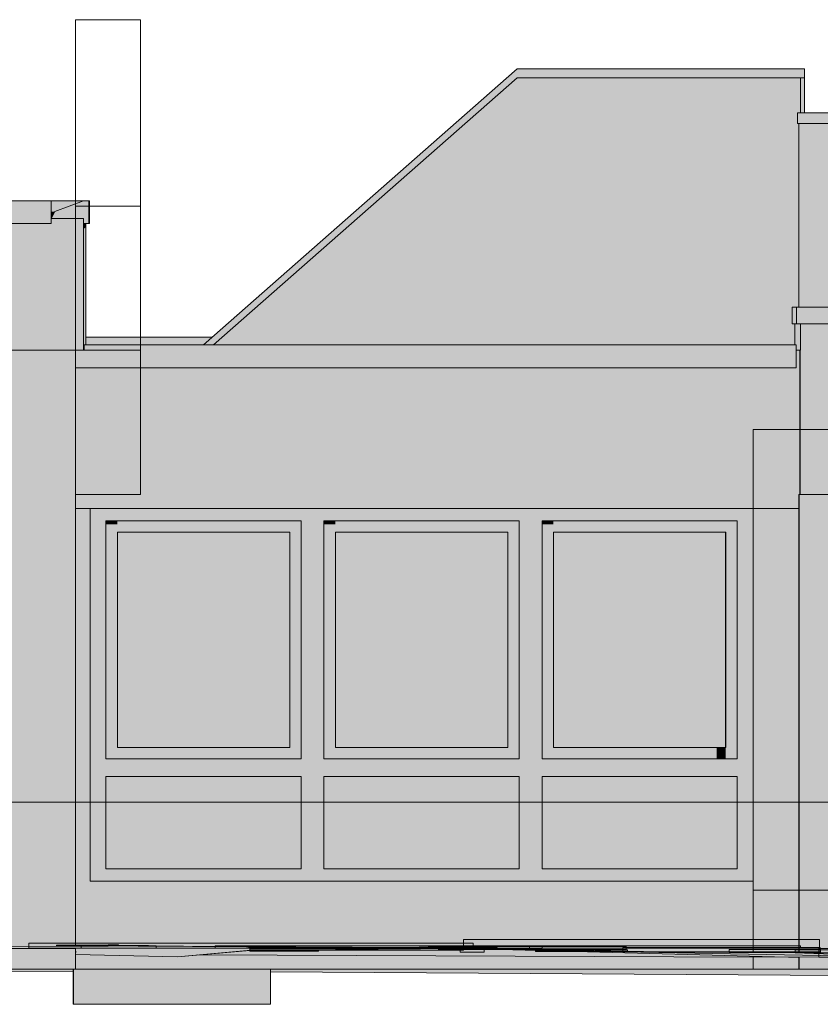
# Model space of a CAD drawing. Header units: metres. Extents: x 0 to 0.84, y 0 to 0.297.
# Tile 41 of 51: x 0.722 to 0.731, y 0.238 to 0.249. Entities that reach past the tile are written whole.
import ezdxf

# ---------------------------------------------------------------- set-up
doc = ezdxf.new("R2010")
doc.units = ezdxf.units.M
doc.layers.add('Standard', color=7, linetype='Continuous', lineweight=25)
picture_1 = doc.add_image_def('image1.jpg', size_in_pixel=(1024, 1024))
picture_2 = doc.add_image_def('image3.jpg', size_in_pixel=(2048, 512))
picture_3 = doc.add_image_def('image5.jpg', size_in_pixel=(1024, 512))

msp = doc.modelspace()

# ---------------------------------------------------------------- hatches: boundary and pattern name
at = {"layer": 'Standard', "linetype": 'Continuous', "lineweight": 13, "true_color": 0xd1d1d1, "transparency": 33554687}
for points in [[(0.72795, 0.248515), (0.731215, 0.248515), (0.731215, 0.248615), (0.72795, 0.248615), (0.724381, 0.245475), (0.724495, 0.245475)], [(0.731138, 0.248115), (0.731138, 0.247995), (0.754659, 0.247995), (0.754659, 0.248115)], [(0.684408, 0.247115), (0.684408, 0.246855), (0.722647, 0.246855), (0.722647, 0.247115)], [(0.722647, 0.247115), (0.722647, 0.246992), (0.722688, 0.246992), (0.723015, 0.247115)], [(0.723015, 0.247115), (0.722688, 0.246992), (0.722647, 0.246915), (0.723015, 0.246915), (0.723015, 0.246855), (0.723075, 0.246855), (0.723075, 0.247115)], [(0.731127, 0.245905), (0.731127, 0.245715), (0.748467, 0.245715), (0.748467, 0.245905)], [(0.724484, 0.245565), (0.723043, 0.245565), (0.723043, 0.245475), (0.724381, 0.245475)], [(0.731123, 0.245215), (0.731123, 0.245475), (0.723022, 0.245475), (0.723022, 0.245415), (0.723015, 0.245415), (0.723015, 0.245415), (0.722924, 0.245415), (0.722924, 0.245215)]]:
    msp.add_hatch(color=254, dxfattribs=at).paths.add_polyline_path(points)
at = {"layer": 'Standard', "linetype": 'Continuous', "lineweight": 13, "true_color": 0xbababa, "transparency": 33554687}
for points in [[(0.72795, 0.248515), (0.724495, 0.245475), (0.724495, 0.245475), (0.72795, 0.248515)], [(0.731195, 0.248115), (0.731195, 0.248515), (0.731172, 0.248515), (0.731172, 0.248115)], [(0.731195, 0.248115), (0.731215, 0.248115), (0.731215, 0.248515), (0.731195, 0.248515)], [(0.731138, 0.247995), (0.731138, 0.248115), (0.731136, 0.248115), (0.731136, 0.247995)], [(0.731078, 0.245905), (0.731078, 0.245715), (0.731127, 0.245715), (0.731127, 0.245905)]]:
    msp.add_hatch(color=9, dxfattribs=at).paths.add_polyline_path(points)
at = {"layer": 'Standard', "linetype": 'Continuous', "lineweight": 13, "true_color": 0xf3f3f3, "transparency": 33554687}
for points in [[(0.731127, 0.245905), (0.731153, 0.245905), (0.731153, 0.246315), (0.731152, 0.246315), (0.731152, 0.246915), (0.731152, 0.247995), (0.731138, 0.247995), (0.731136, 0.247995), (0.731136, 0.248115), (0.731138, 0.248115), (0.731172, 0.248115), (0.731172, 0.248515), (0.72795, 0.248515), (0.724495, 0.245475), (0.731106, 0.245475), (0.731106, 0.245715), (0.731078, 0.245715), (0.731078, 0.245905)], [(0.754636, 0.246915), (0.754636, 0.247995), (0.731154, 0.247995), (0.731154, 0.246915), (0.748356, 0.246915), (0.748356, 0.247235), (0.74836, 0.247235), (0.748772, 0.247235), (0.748772, 0.246915)], [(0.723015, 0.246915), (0.722647, 0.246915), (0.722647, 0.246855), (0.684874, 0.246855), (0.684874, 0.246315), (0.723015, 0.246315)], [(0.723015, 0.246315), (0.684874, 0.246315), (0.684874, 0.245415), (0.723015, 0.245415)], [(0.748427, 0.245415), (0.748427, 0.245715), (0.731171, 0.245715), (0.731171, 0.245415)], [(0.731164, 0.243775), (0.731164, 0.245415), (0.731123, 0.245415), (0.731123, 0.245215), (0.722924, 0.245215), (0.722924, 0.243775), (0.722924, 0.243615), (0.731154, 0.243615), (0.731154, 0.243775), (0.731157, 0.243775)], [(0.723271, 0.239375), (0.723271, 0.243615), (0.723091, 0.243615), (0.723091, 0.239375)], [(0.730451, 0.243475), (0.730451, 0.243615), (0.723271, 0.243615), (0.723271, 0.243475)], [(0.723271, 0.240767), (0.723401, 0.240767), (0.723401, 0.243475), (0.723271, 0.243475)], [(0.725361, 0.243345), (0.725361, 0.243475), (0.723401, 0.243475), (0.723401, 0.243345)], [(0.725361, 0.240767), (0.725491, 0.240767), (0.725491, 0.243475), (0.725361, 0.243475)], [(0.725751, 0.239515), (0.725751, 0.243475), (0.725491, 0.243475), (0.725491, 0.239515)], [(0.725751, 0.243475), (0.725751, 0.240767), (0.725881, 0.240767), (0.725881, 0.243475)], [(0.727841, 0.243345), (0.727841, 0.243475), (0.725881, 0.243475), (0.725881, 0.243345)], [(0.727841, 0.240767), (0.727971, 0.240767), (0.727971, 0.243475), (0.727841, 0.243475)], [(0.728231, 0.239515), (0.728231, 0.243475), (0.727971, 0.243475), (0.727971, 0.239515)], [(0.728231, 0.243475), (0.728231, 0.240767), (0.728361, 0.240767), (0.728361, 0.243475)], [(0.730321, 0.243345), (0.730321, 0.243475), (0.728361, 0.243475), (0.728361, 0.243345)], [(0.725361, 0.240897), (0.723401, 0.240897), (0.723401, 0.240767), (0.725361, 0.240767)], [(0.727841, 0.240897), (0.725881, 0.240897), (0.725881, 0.240767), (0.727841, 0.240767)], [(0.730321, 0.240897), (0.728361, 0.240897), (0.728361, 0.240767), (0.730321, 0.240767)], [(0.725491, 0.240567), (0.725491, 0.240767), (0.723271, 0.240767), (0.723271, 0.240567)], [(0.727971, 0.240567), (0.727971, 0.240767), (0.725751, 0.240767), (0.725751, 0.240567)], [(0.730451, 0.240567), (0.730451, 0.240767), (0.728231, 0.240767), (0.728231, 0.240567)], [(0.725491, 0.239515), (0.725491, 0.240567), (0.723271, 0.240567), (0.723271, 0.239515)], [(0.727971, 0.239515), (0.727971, 0.240567), (0.725751, 0.240567), (0.725751, 0.239515)], [(0.730451, 0.239515), (0.730451, 0.240567), (0.728231, 0.240567), (0.728231, 0.239515)], [(0.730451, 0.239375), (0.730451, 0.239515), (0.723271, 0.239515), (0.723271, 0.239375)]]:
    msp.add_hatch(color=7, dxfattribs=at).paths.add_polyline_path(points)
at = {"layer": 'Standard', "linetype": 'Continuous', "lineweight": 13, "transparency": 33554687}
h = msp.add_hatch(color=7, dxfattribs=at)
h.paths.add_polyline_path([(0.731127, 0.245905), (0.731153, 0.245905), (0.731153, 0.246315), (0.731152, 0.246315), (0.731152, 0.246915), (0.731152, 0.247995), (0.731138, 0.247995), (0.731136, 0.247995), (0.731136, 0.248115), (0.730769, 0.247746), (0.730769, 0.247626), (0.7308, 0.247626), (0.7308, 0.24656), (0.7308, 0.24596), (0.7308, 0.245565), (0.730737, 0.245564), (0.730648, 0.245475), (0.731106, 0.245475), (0.731106, 0.245715), (0.731078, 0.245715), (0.731078, 0.245905)])
h.paths.add_polyline_path([(0.731172, 0.248115), (0.731172, 0.248515), (0.72795, 0.248515), (0.724495, 0.245475), (0.724503, 0.245475), (0.727884, 0.248449), (0.731144, 0.248444), (0.731144, 0.248115)])
at = {"layer": 'Standard', "linetype": 'Continuous', "lineweight": 13, "true_color": 0xd8d8d8, "transparency": 33554687}
for points in [[(0.731154, 0.246915), (0.731154, 0.247995), (0.731152, 0.247995), (0.731152, 0.246915)], [(0.731154, 0.246315), (0.731154, 0.246915), (0.731152, 0.246915), (0.731152, 0.246315)], [(0.731154, 0.246315), (0.731153, 0.246315), (0.731153, 0.245905), (0.731154, 0.245905)], [(0.731171, 0.245415), (0.731171, 0.245715), (0.731106, 0.245715), (0.731106, 0.245475), (0.731123, 0.245475), (0.731123, 0.245415)], [(0.731167, 0.245415), (0.731164, 0.245415), (0.731164, 0.243775), (0.731167, 0.243775)], [(0.731157, 0.239275), (0.731157, 0.243775), (0.731154, 0.243775), (0.731154, 0.243615), (0.731154, 0.239275)], [(0.730631, 0.239375), (0.730631, 0.243615), (0.730451, 0.243615), (0.730451, 0.239375)], [(0.730631, 0.243615), (0.730631, 0.239275), (0.731154, 0.239275), (0.731154, 0.243615)], [(0.730631, 0.239275), (0.730631, 0.239275), (0.730631, 0.243615), (0.730631, 0.243615)], [(0.730321, 0.240767), (0.730451, 0.240767), (0.730451, 0.243475), (0.730321, 0.243475)], [(0.727841, 0.243345), (0.727841, 0.240897), (0.727841, 0.240897), (0.727841, 0.243345)], [(0.73032, 0.243345), (0.73032, 0.240897), (0.730321, 0.240897), (0.730321, 0.243345)]]:
    msp.add_hatch(color=254, dxfattribs=at).paths.add_polyline_path(points)
at = {"layer": 'Standard', "linetype": 'Continuous', "lineweight": 13, "transparency": 33554687}
h = msp.add_hatch(color=7, dxfattribs=at)
h.paths.add_polyline_path([(0.754636, 0.247995), (0.731154, 0.247995), (0.731154, 0.247981), (0.754636, 0.247979)])
h.paths.add_polyline_path([(0.748356, 0.246915), (0.748356, 0.247235), (0.748055, 0.246929), (0.748055, 0.246915)])
at = {"layer": 'Standard', "linetype": 'Continuous', "lineweight": 13, "true_color": 0xcacaca, "transparency": 33554687}
for points in [[(0.722647, 0.246992), (0.722647, 0.247115), (0.722647, 0.246915), (0.722647, 0.246915)], [(0.723075, 0.247115), (0.723075, 0.246855), (0.723083, 0.246855), (0.723083, 0.247115)]]:
    msp.add_hatch(color=9, dxfattribs=at).paths.add_polyline_path(points)
at = {"layer": 'Standard', "linetype": 'Continuous', "lineweight": 13, "transparency": 33554687}
for color, points in [(254, [(0.722647, 0.246992), (0.722647, 0.246915), (0.722688, 0.246992)]), (7, [(0.722647, 0.246915), (0.722679, 0.246974), (0.722647, 0.246942)]), (7, [(0.722647, 0.246915), (0.722647, 0.246915), (0.722647, 0.24695), (0.722647, 0.24695)]), (7, [(0.723015, 0.246915), (0.723015, 0.246827), (0.723015, 0.246795), (0.723015, 0.246795), (0.723015, 0.246855), (0.723015, 0.246855)]), (7, [(0.723043, 0.246855), (0.723015, 0.246855), (0.723015, 0.246795), (0.723043, 0.246815)]), (7, [(0.748427, 0.245715), (0.731171, 0.245715), (0.731171, 0.245687), (0.748427, 0.245687)]), (7, [(0.722924, 0.245415), (0.722184, 0.245415), (0.722184, 0.243775), (0.722924, 0.243775)]), (7, [(0.722924, 0.245415), (0.722184, 0.245415), (0.722184, 0.245356), (0.722924, 0.245358)]), (7, [(0.731164, 0.243775), (0.731164, 0.245415), (0.731123, 0.245415), (0.731123, 0.245215), (0.722924, 0.245215), (0.722924, 0.245118), (0.730293, 0.245072), (0.730223, 0.245002), (0.730223, 0.244811), (0.730296, 0.244811), (0.730296, 0.244544), (0.730291, 0.24454), (0.730291, 0.243615), (0.731154, 0.243615), (0.731154, 0.243775), (0.731157, 0.243775)]), (7, [(0.723271, 0.243615), (0.723091, 0.243615), (0.723091, 0.243601), (0.723271, 0.243601)]), (7, [(0.730451, 0.243475), (0.730451, 0.243615), (0.723271, 0.243615), (0.723271, 0.243601), (0.730277, 0.243601), (0.730277, 0.243475)]), (7, [(0.723401, 0.243475), (0.723271, 0.243475), (0.723271, 0.243433), (0.723401, 0.243433)]), (7, [(0.725361, 0.243475), (0.723401, 0.243475), (0.723401, 0.243433), (0.725361, 0.243433)]), (7, [(0.725491, 0.240767), (0.725491, 0.243475), (0.725361, 0.243475), (0.725361, 0.243433), (0.725448, 0.243433), (0.725448, 0.240767)]), (7, [(0.725751, 0.243475), (0.725751, 0.243433), (0.725881, 0.243433), (0.725881, 0.243475)]), (7, [(0.727841, 0.243475), (0.725881, 0.243475), (0.725881, 0.243433), (0.727841, 0.243433)]), (7, [(0.727971, 0.240767), (0.727971, 0.243475), (0.727841, 0.243475), (0.727841, 0.243433), (0.727928, 0.243433), (0.727928, 0.240767)]), (7, [(0.728231, 0.243475), (0.728231, 0.243433), (0.728361, 0.243433), (0.728361, 0.243475)]), (7, [(0.730321, 0.243345), (0.730321, 0.243475), (0.728361, 0.243475), (0.728361, 0.243433), (0.730235, 0.243433), (0.730235, 0.243345)]), (7, [(0.725361, 0.240897), (0.725361, 0.243345), (0.723401, 0.243345), (0.723401, 0.243317), (0.725332, 0.243317), (0.725332, 0.240897)]), (7, [(0.727841, 0.240897), (0.727841, 0.243345), (0.725881, 0.243345), (0.725881, 0.243317), (0.727812, 0.243317), (0.727812, 0.240897)]), (7, [(0.73032, 0.240897), (0.73032, 0.243345), (0.728361, 0.243345), (0.728361, 0.243317), (0.730206, 0.243317), (0.730206, 0.242825), (0.730189, 0.242808), (0.730189, 0.240897)]), (7, [(0.730321, 0.240897), (0.730218, 0.240897), (0.730218, 0.240767), (0.730321, 0.240767)]), (7, [(0.730451, 0.240567), (0.730451, 0.240767), (0.73026, 0.240767), (0.73026, 0.240567)]), (7, [(0.725491, 0.239515), (0.725491, 0.240567), (0.723271, 0.240567), (0.723271, 0.240531), (0.725456, 0.240531), (0.725456, 0.239515)]), (7, [(0.727971, 0.239515), (0.727971, 0.240567), (0.725751, 0.240567), (0.725751, 0.240531), (0.727935, 0.240531), (0.727935, 0.239515)]), (7, [(0.730451, 0.239515), (0.730451, 0.240567), (0.728231, 0.240567), (0.728231, 0.240531), (0.730225, 0.240531), (0.730225, 0.239515)]), (7, [(0.730451, 0.239375), (0.730451, 0.239515), (0.73026, 0.239515), (0.73026, 0.239375)]), (7, [(0.722395, 0.238614), (0.723249, 0.238641), (0.722708, 0.238636), (0.718196, 0.238585), (0.721407, 0.238603)]), (7, [(0.722184, 0.238375), (0.722924, 0.238375), (0.722924, 0.238608), (0.722184, 0.238608)]), (7, [(0.722988, 0.238614), (0.723249, 0.238641), (0.722395, 0.238614)]), (7, [(0.722708, 0.238636), (0.723249, 0.238641), (0.723296, 0.238647)]), (7, [(0.724514, 0.238612), (0.726564, 0.238617), (0.723637, 0.238638), (0.723249, 0.238641), (0.722988, 0.238614)]), (7, [(0.723296, 0.238647), (0.723249, 0.238641), (0.723367, 0.238642)]), (7, [(0.723367, 0.238642), (0.723249, 0.238641), (0.723637, 0.238638)]), (7, [(0.727339, 0.238612), (0.727349, 0.238619), (0.723515, 0.23864), (0.723637, 0.238638)]), (7, [(0.724897, 0.238612), (0.7249, 0.238608), (0.727332, 0.238608), (0.727338, 0.238612), (0.726564, 0.238617), (0.724514, 0.238612)]), (7, [(0.724906, 0.23859), (0.72492, 0.23859), (0.727332, 0.238608), (0.7249, 0.238608)]), (7, [(0.724906, 0.238588), (0.72492, 0.23859), (0.724906, 0.23859)]), (7, [(0.724908, 0.238578), (0.725686, 0.238574), (0.72492, 0.23859), (0.724907, 0.238588)]), (7, [(0.727055, 0.2386), (0.727029, 0.238606), (0.72492, 0.23859), (0.725686, 0.238574)]), (7, [(0.726941, 0.238627), (0.726722, 0.238623), (0.727066, 0.238621)]), (7, [(0.727301, 0.238567), (0.727301, 0.238575), (0.727082, 0.238606), (0.727029, 0.238606), (0.727055, 0.2386)]), (7, [(0.727332, 0.238608), (0.727082, 0.238606), (0.727301, 0.238575)]), (7, [(0.727332, 0.238608), (0.727301, 0.238575), (0.728201, 0.238585)]), (7, [(0.728158, 0.238574), (0.728347, 0.238582), (0.728201, 0.238585), (0.727301, 0.238575), (0.727301, 0.238567)]), (7, [(0.727339, 0.238612), (0.727338, 0.238612), (0.727332, 0.238608), (0.731379, 0.238511), (0.728738, 0.238582)]), (7, [(0.731379, 0.238511), (0.727332, 0.238608), (0.730874, 0.238515)]), (7, [(0.729149, 0.238573), (0.729572, 0.23857), (0.727349, 0.238619), (0.727339, 0.238612)]), (7, [(0.728158, 0.238574), (0.728757, 0.238571), (0.728347, 0.238582)]), (7, [(0.731397, 0.23853), (0.729149, 0.238573), (0.728738, 0.238582), (0.731379, 0.238511)]), (7, [(0.729149, 0.238573), (0.731397, 0.23853), (0.73036, 0.238565)]), (7, [(0.73036, 0.238565), (0.731397, 0.23853), (0.731112, 0.23856)]), (7, [(0.731112, 0.23856), (0.731397, 0.23853), (0.732043, 0.238526)]), (7, [(0.731397, 0.23853), (0.731379, 0.238511), (0.732989, 0.238488)]), (7, [(0.732043, 0.238526), (0.731397, 0.23853), (0.735573, 0.238419)])]:
    msp.add_hatch(color=color, dxfattribs=at).paths.add_polyline_path(points)
h = msp.add_hatch(color=7, dxfattribs=at)
h.paths.add_polyline_path([(0.723015, 0.246915), (0.722647, 0.246915), (0.722647, 0.246887), (0.722987, 0.246887), (0.722987, 0.246827), (0.723015, 0.246827)])
h.paths.add_polyline_path([(0.722647, 0.246855), (0.684874, 0.246855), (0.684874, 0.246813), (0.722619, 0.246827)])
at = {"layer": 'Standard', "linetype": 'Continuous', "lineweight": 13, "true_color": 0xebebeb, "transparency": 33554687}
for points in [[(0.723015, 0.246915), (0.723015, 0.246315), (0.723015, 0.246315), (0.723015, 0.246855), (0.723015, 0.246855)], [(0.723015, 0.246315), (0.723043, 0.246315), (0.723043, 0.246855), (0.723015, 0.246855)], [(0.723043, 0.246315), (0.723015, 0.246315), (0.723015, 0.245415), (0.723022, 0.245415), (0.723022, 0.245475), (0.723043, 0.245475)], [(0.723015, 0.246315), (0.723015, 0.246315), (0.723015, 0.245415), (0.723015, 0.245415)]]:
    msp.add_hatch(color=7, dxfattribs=at).paths.add_polyline_path(points)
at = {"layer": 'Standard', "linetype": 'Continuous', "lineweight": 13, "true_color": 0xf3f3f3, "transparency": 33554687}
h = msp.add_hatch(color=7, dxfattribs=at)
h.paths.add_polyline_path([(0.754636, 0.246315), (0.754636, 0.246915), (0.748772, 0.246915), (0.748772, 0.246835), (0.748735, 0.246738), (0.748706, 0.246655), (0.748705, 0.246652), (0.748704, 0.246647), (0.74869, 0.246555), (0.748682, 0.246505), (0.748675, 0.246455), (0.748675, 0.246315)])
h.paths.add_polyline_path([(0.748356, 0.246835), (0.748356, 0.246915), (0.731154, 0.246915), (0.731154, 0.246315), (0.748475, 0.246315), (0.748475, 0.246455), (0.748467, 0.246505), (0.74846, 0.246555), (0.748446, 0.246647), (0.748445, 0.246652), (0.748444, 0.246655), (0.748425, 0.246696), (0.748373, 0.246801)])
h = msp.add_hatch(color=7, dxfattribs=at)
h.paths.add_polyline_path([(0.754636, 0.245415), (0.754636, 0.246315), (0.748675, 0.246315), (0.748675, 0.246275), (0.748734, 0.246015), (0.748734, 0.245415)])
h.paths.add_polyline_path([(0.748475, 0.246275), (0.748475, 0.246315), (0.731154, 0.246315), (0.731154, 0.245905), (0.748467, 0.245905), (0.748467, 0.245715), (0.748427, 0.245715), (0.748427, 0.245415), (0.748534, 0.245415), (0.748534, 0.246015)])
at = {"layer": 'Standard', "linetype": 'Continuous', "lineweight": 13, "transparency": 33554687}
h = msp.add_hatch(color=7, dxfattribs=at)
h.paths.add_polyline_path([(0.731123, 0.245215), (0.731123, 0.245475), (0.730695, 0.245475), (0.730436, 0.245215)])
h.paths.add_polyline_path([(0.723022, 0.245415), (0.723015, 0.245415), (0.723015, 0.245415), (0.722924, 0.245415), (0.722924, 0.245317)])
at = {"layer": 'Standard', "linetype": 'Continuous', "lineweight": 13, "true_color": 0xf3f3f3, "transparency": 33554687}
h = msp.add_hatch(color=7, dxfattribs=at)
h.paths.add_polyline_path([(0.742727, 0.243795), (0.748427, 0.243795), (0.748427, 0.245415), (0.731167, 0.245415), (0.731167, 0.243775), (0.732759, 0.243775), (0.732759, 0.244175), (0.732707, 0.244395), (0.732707, 0.244555), (0.732692, 0.244605), (0.732677, 0.244654), (0.732677, 0.244655), (0.732677, 0.244655), (0.732621, 0.24485), (0.732609, 0.244895), (0.732609, 0.245315), (0.732613, 0.245315), (0.733087, 0.245315), (0.733087, 0.244895), (0.732937, 0.244655), (0.732937, 0.244655), (0.732937, 0.244654), (0.732922, 0.244605), (0.732907, 0.244555), (0.732907, 0.244395), (0.732959, 0.244175), (0.732959, 0.243775), (0.733458, 0.243775), (0.733458, 0.243795), (0.738898, 0.243795), (0.738898, 0.243775), (0.742727, 0.243775)])
h.paths.add_polyline_path([(0.739364, 0.244035), (0.739364, 0.244035), (0.739224, 0.244073), (0.739122, 0.244175), (0.739084, 0.244315), (0.739122, 0.244455), (0.739224, 0.244558), (0.739364, 0.244595), (0.739364, 0.244595), (0.739504, 0.244558), (0.739607, 0.244455), (0.739644, 0.244315), (0.739607, 0.244175), (0.739504, 0.244073)], flags=16)
at = {"layer": 'Standard', "linetype": 'Continuous', "lineweight": 13, "transparency": 33554687}
h = msp.add_hatch(color=7, dxfattribs=at)
h.paths.add_polyline_path([(0.722924, 0.243775), (0.722184, 0.243775), (0.722184, 0.23863), (0.722708, 0.238636), (0.722924, 0.23864)])
h.paths.add_polyline_path([(0.722184, 0.238375), (0.722924, 0.238375), (0.722924, 0.238608), (0.722184, 0.238608)])
at = {"layer": 'Standard', "linetype": 'Continuous', "lineweight": 13, "true_color": 0xf3f3f3, "transparency": 33554687}
h = msp.add_hatch(color=7, dxfattribs=at)
h.paths.add_polyline_path([(0.748437, 0.239275), (0.748437, 0.240112), (0.742707, 0.240112), (0.742707, 0.240143), (0.742707, 0.240145), (0.742707, 0.240175), (0.742707, 0.240179), (0.742707, 0.240182), (0.742737, 0.240182), (0.742737, 0.243775), (0.738888, 0.243775), (0.738888, 0.240182), (0.738918, 0.240182), (0.738918, 0.240178), (0.738918, 0.240112), (0.733438, 0.240112), (0.733438, 0.240143), (0.733438, 0.240145), (0.733438, 0.240175), (0.733438, 0.240179), (0.733438, 0.240182), (0.733468, 0.240182), (0.733468, 0.243775), (0.732959, 0.243775), (0.732959, 0.239275)])
h.paths.add_polyline_path([(0.731157, 0.243775), (0.731157, 0.239275), (0.732759, 0.239275), (0.732759, 0.243775)])
at = {"layer": 'Standard', "linetype": 'Continuous', "lineweight": 13, "transparency": 33554687}
h = msp.add_hatch(color=7, dxfattribs=at)
h.paths.add_polyline_path([(0.730631, 0.239275), (0.730631, 0.239375), (0.723091, 0.239375), (0.723091, 0.243615), (0.722924, 0.243615), (0.722924, 0.23864), (0.723296, 0.238647), (0.723367, 0.238642), (0.723515, 0.23864), (0.726722, 0.238623), (0.726941, 0.238627), (0.727066, 0.238621), (0.727349, 0.238619), (0.729572, 0.23857), (0.73036, 0.238565), (0.730631, 0.238563)])
h.paths.add_polyline_path([(0.724317, 0.238536), (0.724086, 0.238515), (0.722924, 0.238541), (0.722924, 0.238375), (0.730631, 0.238375), (0.730631, 0.238513)])
h = msp.add_hatch(color=7, dxfattribs=at)
h.paths.add_polyline_path([(0.730631, 0.239275), (0.730631, 0.239375), (0.73026, 0.239375), (0.73026, 0.238565), (0.73036, 0.238565), (0.730631, 0.238563)])
h.paths.add_polyline_path([(0.723091, 0.243615), (0.722924, 0.243615), (0.722924, 0.243601), (0.723091, 0.243601)])
h.paths.add_polyline_path([(0.724317, 0.238536), (0.724086, 0.238515), (0.722924, 0.238541), (0.722924, 0.238375), (0.730631, 0.238375), (0.730631, 0.238513)])
at = {"layer": 'Standard', "linetype": 'Continuous', "lineweight": 13, "true_color": 0xd8d8d8, "transparency": 33554687}
h = msp.add_hatch(color=254, dxfattribs=at)
h.paths.add_polyline_path([(0.725491, 0.239515), (0.725491, 0.240567), (0.725491, 0.240567), (0.725491, 0.239515)])
h.paths.add_polyline_path([(0.725491, 0.243475), (0.725491, 0.243475), (0.725491, 0.240767), (0.725491, 0.240767)])
h = msp.add_hatch(color=254, dxfattribs=at)
h.paths.add_polyline_path([(0.727971, 0.239515), (0.727971, 0.240567), (0.727971, 0.240567), (0.727971, 0.239515)])
h.paths.add_polyline_path([(0.727971, 0.243475), (0.727971, 0.243475), (0.727971, 0.240767), (0.727971, 0.240767)])
h = msp.add_hatch(color=254, dxfattribs=at)
h.paths.add_polyline_path([(0.730451, 0.240767), (0.730451, 0.240767), (0.730451, 0.243475), (0.730451, 0.243475)])
h.paths.add_polyline_path([(0.730451, 0.239515), (0.730451, 0.240567), (0.730451, 0.240567), (0.730451, 0.239515)])
at = {"layer": 'Standard', "linetype": 'Continuous', "lineweight": 13, "true_color": 0xd3e9f2, "transparency": 33554687}
for points in [[(0.725361, 0.240897), (0.725361, 0.243345), (0.723401, 0.243345), (0.723401, 0.240897)], [(0.727841, 0.240897), (0.727841, 0.243345), (0.725881, 0.243345), (0.725881, 0.240897)], [(0.73032, 0.240897), (0.73032, 0.243345), (0.728361, 0.243345), (0.728361, 0.240897)]]:
    msp.add_hatch(color=254, dxfattribs=at).paths.add_polyline_path(points)
at = {"layer": 'Standard', "linetype": 'Continuous', "lineweight": 13, "true_color": 0x1b5277, "transparency": 33554687}
h = msp.add_hatch(color=146, dxfattribs=at)
h.paths.add_polyline_path([(0.730631, 0.239275), (0.730631, 0.238563), (0.731112, 0.23856), (0.731154, 0.238559), (0.731154, 0.239275)])
h.paths.add_polyline_path([(0.730631, 0.238375), (0.731154, 0.238375), (0.731154, 0.238512), (0.731035, 0.238512), (0.730631, 0.238514)])
h = msp.add_hatch(color=146, dxfattribs=at)
h.paths.add_polyline_path([(0.730631, 0.238375), (0.730631, 0.238375), (0.730631, 0.238514), (0.730631, 0.238513)])
h.paths.add_polyline_path([(0.730631, 0.239275), (0.730631, 0.239275), (0.730631, 0.238563), (0.730631, 0.238563)])
h = msp.add_hatch(color=146, dxfattribs=at)
h.paths.add_polyline_path([(0.731157, 0.238375), (0.731157, 0.238513), (0.731154, 0.238513), (0.731154, 0.238512), (0.731154, 0.238375)])
h.paths.add_polyline_path([(0.731157, 0.239275), (0.731154, 0.239275), (0.731154, 0.238559), (0.731157, 0.238558)])
at = {"layer": 'Standard', "linetype": 'Continuous', "lineweight": 13, "true_color": 0x1e5d86, "transparency": 33554687}
h = msp.add_hatch(color=146, dxfattribs=at)
h.paths.add_polyline_path([(0.748437, 0.239275), (0.732959, 0.239275), (0.732959, 0.238534), (0.733022, 0.238534), (0.734347, 0.238524), (0.736932, 0.238548), (0.736968, 0.238548), (0.736988, 0.238548), (0.737054, 0.238548), (0.737172, 0.238547), (0.748248, 0.238521), (0.748312, 0.238521), (0.748364, 0.23852), (0.748421, 0.238521), (0.748437, 0.23852)])
h.paths.add_polyline_path([(0.731157, 0.239275), (0.731157, 0.238558), (0.731896, 0.238531), (0.732323, 0.238532), (0.732759, 0.238533), (0.732759, 0.239275)])
h.paths.add_polyline_path([(0.735573, 0.238419), (0.732989, 0.238488), (0.732959, 0.238488), (0.732959, 0.238375), (0.745833, 0.238375), (0.745226, 0.238392), (0.744356, 0.238415), (0.743586, 0.238407), (0.742769, 0.238422), (0.739712, 0.238402), (0.737193, 0.238382)])
h.paths.add_polyline_path([(0.731379, 0.238511), (0.731157, 0.238513), (0.731157, 0.238375), (0.732759, 0.238375), (0.732759, 0.238491)])
at = {"layer": 'Standard', "linetype": 'Continuous', "lineweight": 13, "transparency": 33554687}
h = msp.add_hatch(color=7, dxfattribs=at)
h.paths.add_polyline_path([(0.732759, 0.238533), (0.732759, 0.239275), (0.732685, 0.239275), (0.732685, 0.238533)])
h.paths.add_polyline_path([(0.735573, 0.238419), (0.732989, 0.238488), (0.732959, 0.238488), (0.732959, 0.238375), (0.745833, 0.238375), (0.745226, 0.238392), (0.744356, 0.238415), (0.743586, 0.238407), (0.742769, 0.238422), (0.739712, 0.238402), (0.737193, 0.238382)])
h.paths.add_polyline_path([(0.731379, 0.238511), (0.731157, 0.238513), (0.731157, 0.238375), (0.732759, 0.238375), (0.732759, 0.238491)])
at = {"layer": 'Standard', "linetype": 'Continuous', "lineweight": 13, "true_color": 0xaaaaaa, "transparency": 33554687}
for points in [[(0.723249, 0.238641), (0.722708, 0.238636), (0.718196, 0.238585), (0.722184, 0.238608)], [(0.723249, 0.238641), (0.722184, 0.238608), (0.722924, 0.238608)], [(0.722708, 0.238636), (0.723249, 0.238641), (0.723296, 0.238647)], [(0.723637, 0.238638), (0.723249, 0.238641), (0.722924, 0.238608), (0.726564, 0.238617)], [(0.722924, 0.238608), (0.727332, 0.238608), (0.727338, 0.238612), (0.726564, 0.238617)], [(0.727332, 0.238608), (0.722924, 0.238608), (0.72492, 0.23859)], [(0.722924, 0.238608), (0.722936, 0.238571), (0.724086, 0.238515)], [(0.722936, 0.238571), (0.722924, 0.238608), (0.722924, 0.238542)], [(0.722924, 0.238608), (0.724086, 0.238515), (0.72492, 0.23859)], [(0.724086, 0.238515), (0.722936, 0.238571), (0.722924, 0.238542), (0.722924, 0.238541)], [(0.723296, 0.238647), (0.723249, 0.238641), (0.723367, 0.238642)], [(0.723367, 0.238642), (0.723249, 0.238641), (0.723637, 0.238638)], [(0.72492, 0.23859), (0.724906, 0.238588), (0.724375, 0.238541), (0.727303, 0.238541)], [(0.72492, 0.23859), (0.727303, 0.238541), (0.727029, 0.238606)], [(0.727301, 0.238575), (0.727082, 0.238606), (0.727029, 0.238606), (0.727303, 0.238541)], [(0.727332, 0.238608), (0.727082, 0.238606), (0.727301, 0.238575)], [(0.727332, 0.238608), (0.727301, 0.238575), (0.728201, 0.238585)], [(0.727301, 0.238575), (0.727303, 0.238541), (0.728347, 0.238582), (0.728201, 0.238585)], [(0.727303, 0.238541), (0.730207, 0.238533), (0.728347, 0.238582)], [(0.727339, 0.238612), (0.727338, 0.238612), (0.727332, 0.238608), (0.731379, 0.238511), (0.728738, 0.238582)], [(0.731379, 0.238511), (0.727332, 0.238608), (0.730874, 0.238515)], [(0.731397, 0.23853), (0.729149, 0.238573), (0.728738, 0.238582), (0.731379, 0.238511)], [(0.729149, 0.238573), (0.731397, 0.23853), (0.73036, 0.238565)], [(0.73036, 0.238565), (0.731397, 0.23853), (0.731112, 0.23856)], [(0.727303, 0.238541), (0.724375, 0.238541), (0.724317, 0.238536), (0.730631, 0.238513), (0.730631, 0.238514), (0.731035, 0.238512)], [(0.727303, 0.238541), (0.731035, 0.238512), (0.731154, 0.238512), (0.731154, 0.238513), (0.730874, 0.238515), (0.730207, 0.238533)], [(0.731112, 0.23856), (0.731397, 0.23853), (0.732043, 0.238526)], [(0.731397, 0.23853), (0.731379, 0.238511), (0.732989, 0.238488)], [(0.732043, 0.238526), (0.731397, 0.23853), (0.735573, 0.238419)], [(0.71551, 0.238324), (0.722899, 0.238352), (0.722899, 0.238357), (0.71891, 0.238375), (0.71653, 0.238375), (0.716328, 0.238375)], [(0.722855, 0.238375), (0.722376, 0.238375), (0.722375, 0.238375), (0.722372, 0.238375), (0.722365, 0.238375), (0.722357, 0.238375), (0.722346, 0.238375), (0.722333, 0.238375), (0.722319, 0.238375), (0.722304, 0.238375), (0.722288, 0.238375), (0.722273, 0.238375), (0.722257, 0.238375), (0.722243, 0.238375), (0.72223, 0.238375), (0.722218, 0.238375), (0.722209, 0.238375), (0.722202, 0.238375), (0.722198, 0.238375), (0.722196, 0.238375), (0.722184, 0.238375), (0.722184, 0.238375), (0.722124, 0.238375), (0.72212, 0.238375), (0.722064, 0.238375), (0.721964, 0.238375), (0.721962, 0.238375), (0.721954, 0.238375), (0.719876, 0.238375), (0.719829, 0.238375), (0.71891, 0.238375), (0.722899, 0.238357), (0.722899, 0.238375)], [(0.722899, 0.237975), (0.722902, 0.237975), (0.722902, 0.238375), (0.722899, 0.238375)], [(0.722902, 0.237975), (0.725142, 0.237975), (0.725142, 0.238375), (0.722924, 0.238375), (0.722924, 0.238375), (0.722924, 0.238375), (0.722902, 0.238375)], [(0.731489, 0.238339), (0.729067, 0.238375), (0.725142, 0.238375), (0.725142, 0.238352)], [(0.731489, 0.238339), (0.725142, 0.238352), (0.725142, 0.238344), (0.748, 0.238199)], [(0.731884, 0.238375), (0.731874, 0.238375), (0.731872, 0.238375), (0.731867, 0.238375), (0.731862, 0.238375), (0.731854, 0.238375), (0.731844, 0.238375), (0.731843, 0.238375), (0.731833, 0.238375), (0.731816, 0.238375), (0.731473, 0.238375), (0.731452, 0.238375), (0.731442, 0.238375), (0.731306, 0.238375), (0.731304, 0.238375), (0.731302, 0.238375), (0.731294, 0.238375), (0.731184, 0.238375), (0.731157, 0.238375), (0.731154, 0.238375), (0.731104, 0.238375), (0.731093, 0.238375), (0.730944, 0.238375), (0.730936, 0.238375), (0.730914, 0.238375), (0.730882, 0.238375), (0.730843, 0.238375), (0.730805, 0.238375), (0.730773, 0.238375), (0.730751, 0.238375), (0.730744, 0.238375), (0.730631, 0.238375), (0.730631, 0.238375), (0.730318, 0.238375), (0.730308, 0.238375), (0.729067, 0.238375), (0.731489, 0.238339), (0.735619, 0.238375), (0.733276, 0.238375), (0.733272, 0.238375), (0.733271, 0.238375), (0.733268, 0.238375), (0.733266, 0.238375), (0.733262, 0.238375), (0.733241, 0.238375), (0.733238, 0.238375), (0.732959, 0.238375), (0.732952, 0.238375), (0.73293, 0.238375), (0.732898, 0.238375), (0.732859, 0.238375), (0.732821, 0.238375), (0.732789, 0.238375), (0.732767, 0.238375), (0.732759, 0.238375), (0.732364, 0.238375), (0.731924, 0.238375)]]:
    msp.add_hatch(color=253, dxfattribs=at).paths.add_polyline_path(points)
at = {"layer": 'Standard', "linetype": 'Continuous', "lineweight": 13, "true_color": 0x474747, "transparency": 33554687}
for points in [[(0.722184, 0.238608), (0.722395, 0.238614), (0.721407, 0.238603)], [(0.722184, 0.238608), (0.722924, 0.238608), (0.722988, 0.238614), (0.722395, 0.238614)], [(0.722924, 0.238608), (0.724514, 0.238612), (0.722988, 0.238614)], [(0.722924, 0.238608), (0.7249, 0.238608), (0.724897, 0.238612), (0.724514, 0.238612)], [(0.722924, 0.238608), (0.724086, 0.238515), (0.724906, 0.238588), (0.724906, 0.23859)], [(0.722936, 0.238571), (0.722924, 0.238608), (0.722924, 0.238542)], [(0.722924, 0.238608), (0.722936, 0.238571), (0.724086, 0.238515)], [(0.722924, 0.238608), (0.724906, 0.23859), (0.7249, 0.238608)], [(0.724086, 0.238515), (0.722936, 0.238571), (0.722924, 0.238542), (0.722924, 0.238541)], [(0.727303, 0.238541), (0.725686, 0.238574), (0.724908, 0.238578), (0.724907, 0.238588), (0.724906, 0.238588), (0.724375, 0.238541)], [(0.727303, 0.238541), (0.727055, 0.2386), (0.725686, 0.238574)], [(0.727303, 0.238541), (0.727301, 0.238567), (0.727055, 0.2386)], [(0.727303, 0.238541), (0.728158, 0.238574), (0.727301, 0.238567)], [(0.727303, 0.238541), (0.730207, 0.238533), (0.728757, 0.238571), (0.728158, 0.238574)], [(0.727303, 0.238541), (0.724375, 0.238541), (0.724317, 0.238536), (0.730631, 0.238513), (0.730631, 0.238514), (0.731035, 0.238512)], [(0.727303, 0.238541), (0.731035, 0.238512), (0.731154, 0.238512), (0.731154, 0.238513), (0.730874, 0.238515), (0.730207, 0.238533)], [(0.71551, 0.238324), (0.722899, 0.238352), (0.722899, 0.238357), (0.71891, 0.238375), (0.716328, 0.238375)], [(0.722855, 0.238375), (0.722184, 0.238375), (0.722184, 0.238375), (0.722064, 0.238375), (0.71891, 0.238375), (0.722899, 0.238357), (0.722899, 0.238375)], [(0.731489, 0.238339), (0.729067, 0.238375), (0.725142, 0.238375), (0.725142, 0.238352)], [(0.731489, 0.238339), (0.725142, 0.238352), (0.725142, 0.238344), (0.748, 0.238199)], [(0.732959, 0.238375), (0.732952, 0.238375), (0.73293, 0.238375), (0.732898, 0.238375), (0.732859, 0.238375), (0.732821, 0.238375), (0.732789, 0.238375), (0.732767, 0.238375), (0.732759, 0.238375), (0.731924, 0.238375), (0.731184, 0.238375), (0.731157, 0.238375), (0.731154, 0.238375), (0.730631, 0.238375), (0.730631, 0.238375), (0.729067, 0.238375), (0.731489, 0.238339), (0.735619, 0.238375)]]:
    msp.add_hatch(color=49, dxfattribs=at).paths.add_polyline_path(points)
at = {"layer": 'Standard', "linetype": 'Continuous', "lineweight": 13, "true_color": 0xb9b9b9, "transparency": 33554687}
for points in [[(0.727339, 0.238612), (0.727349, 0.238619), (0.723515, 0.23864), (0.723637, 0.238638)], [(0.726941, 0.238627), (0.726722, 0.238623), (0.727066, 0.238621)], [(0.729149, 0.238573), (0.729572, 0.23857), (0.727349, 0.238619), (0.727339, 0.238612)]]:
    msp.add_hatch(color=9, dxfattribs=at).paths.add_polyline_path(points)

# ---------------------------------------------------------------- linework, layer by layer
at = {"layer": 'Standard', "color": 7, "linetype": 'Continuous', "lineweight": 13, "transparency": 33554687}
for p, q in [((0.72795, 0.248615), (0.724381, 0.245475)), ((0.731215, 0.248615), (0.72795, 0.248615)), ((0.731215, 0.248515), (0.731215, 0.248615)), ((0.731215, 0.248115), (0.731215, 0.248615)), ((0.724495, 0.245475), (0.72795, 0.248515)), ((0.72795, 0.248515), (0.724495, 0.245475)), ((0.72795, 0.248515), (0.731215, 0.248515)), ((0.731172, 0.248115), (0.731172, 0.248515)), ((0.731136, 0.247995), (0.731136, 0.248115)), ((0.731136, 0.248115), (0.731138, 0.248115)), ((0.731138, 0.248115), (0.731138, 0.247995)), ((0.731138, 0.247995), (0.731138, 0.248115)), ((0.731138, 0.248115), (0.754659, 0.248115)), ((0.731138, 0.247995), (0.731136, 0.247995)), ((0.754659, 0.247995), (0.731138, 0.247995)), ((0.731152, 0.246915), (0.731152, 0.247995)), ((0.731154, 0.246915), (0.731154, 0.247995)), ((0.731154, 0.247995), (0.731154, 0.246915)), ((0.684408, 0.247115), (0.722647, 0.247115)), ((0.722647, 0.247115), (0.723023, 0.247115)), ((0.722647, 0.247115), (0.722647, 0.246855)), ((0.722647, 0.247115), (0.722647, 0.247115)), ((0.722647, 0.247115), (0.722647, 0.246992)), ((0.722688, 0.246992), (0.723015, 0.247115)), ((0.723015, 0.247115), (0.723075, 0.247115)), ((0.723075, 0.246855), (0.723075, 0.247115)), ((0.723075, 0.247115), (0.723083, 0.247115)), ((0.723083, 0.247115), (0.723083, 0.246855)), ((0.722647, 0.246992), (0.722647, 0.246915)), ((0.722647, 0.246915), (0.722688, 0.246992)), ((0.722647, 0.246855), (0.684408, 0.246855)), ((0.722647, 0.246915), (0.722647, 0.246855)), ((0.723015, 0.246915), (0.722647, 0.246915)), ((0.722647, 0.246855), (0.722647, 0.246855)), ((0.723015, 0.246855), (0.723015, 0.246915)), ((0.723015, 0.246915), (0.723015, 0.246315)), ((0.723015, 0.246915), (0.723015, 0.246315)), ((0.723075, 0.246855), (0.723015, 0.246855)), ((0.723043, 0.246315), (0.723043, 0.246855)), ((0.723083, 0.246855), (0.723075, 0.246855)), ((0.731152, 0.246315), (0.731152, 0.246915)), ((0.731154, 0.246915), (0.731154, 0.246315)), ((0.731154, 0.246315), (0.731154, 0.246915)), ((0.723015, 0.246315), (0.723015, 0.245415)), ((0.723015, 0.246315), (0.723015, 0.245415)), ((0.723043, 0.245475), (0.723043, 0.246315)), ((0.731152, 0.246315), (0.731153, 0.246315)), ((0.731153, 0.246315), (0.731153, 0.245905)), ((0.731154, 0.245905), (0.731154, 0.246315)), ((0.731154, 0.246315), (0.731154, 0.245905)), ((0.731078, 0.245715), (0.731078, 0.245905)), ((0.731078, 0.245905), (0.731127, 0.245905)), ((0.731127, 0.245905), (0.731127, 0.245715)), ((0.731127, 0.245715), (0.731127, 0.245905)), ((0.731127, 0.245905), (0.748467, 0.245905)), ((0.731127, 0.245715), (0.731078, 0.245715)), ((0.731106, 0.245715), (0.731106, 0.245475)), ((0.748467, 0.245715), (0.731127, 0.245715)), ((0.731171, 0.245715), (0.731171, 0.245415)), ((0.731171, 0.245415), (0.731171, 0.245715)), ((0.723043, 0.245565), (0.724484, 0.245565)), ((0.723015, 0.245415), (0.684874, 0.245415)), ((0.722924, 0.243775), (0.722924, 0.245415)), ((0.723015, 0.245415), (0.723022, 0.245415)), ((0.723015, 0.245415), (0.723015, 0.245415)), ((0.723022, 0.245475), (0.731123, 0.245475)), ((0.723022, 0.245475), (0.723022, 0.245415)), ((0.731123, 0.245475), (0.731123, 0.245215)), ((0.731164, 0.245415), (0.731123, 0.245415)), ((0.731164, 0.243775), (0.731164, 0.245415)), ((0.731167, 0.245415), (0.731164, 0.245415)), ((0.731167, 0.243775), (0.731167, 0.245415)), ((0.731167, 0.245415), (0.731167, 0.243775)), ((0.731123, 0.245215), (0.722924, 0.245215)), ((0.722924, 0.23864), (0.722924, 0.243775)), ((0.731154, 0.243615), (0.731154, 0.243775)), ((0.731157, 0.243775), (0.731154, 0.243775)), ((0.731157, 0.243775), (0.731157, 0.239275)), ((0.732759, 0.243775), (0.731157, 0.243775)), ((0.731157, 0.239275), (0.731157, 0.243775)), ((0.722924, 0.243615), (0.730631, 0.243615)), ((0.723091, 0.243615), (0.723091, 0.239375)), ((0.723091, 0.239375), (0.723091, 0.243615)), ((0.730631, 0.239375), (0.730631, 0.243615)), ((0.730631, 0.243615), (0.730631, 0.239375)), ((0.730631, 0.239275), (0.730631, 0.243615)), ((0.730631, 0.243615), (0.730631, 0.243615)), ((0.730631, 0.243615), (0.730631, 0.239275)), ((0.731154, 0.243615), (0.730631, 0.243615)), ((0.731154, 0.239275), (0.731154, 0.243615)), ((0.725491, 0.243475), (0.723271, 0.243475)), ((0.723271, 0.243475), (0.723271, 0.240767)), ((0.725491, 0.240767), (0.725491, 0.243475)), ((0.725491, 0.240767), (0.725491, 0.243475)), ((0.725751, 0.243475), (0.725751, 0.240767)), ((0.727971, 0.243475), (0.725751, 0.243475)), ((0.727971, 0.240767), (0.727971, 0.243475)), ((0.727971, 0.240767), (0.727971, 0.243475)), ((0.728231, 0.243475), (0.728231, 0.240767)), ((0.730451, 0.243475), (0.728231, 0.243475)), ((0.730451, 0.240767), (0.730451, 0.243475)), ((0.730451, 0.240767), (0.730451, 0.243475)), ((0.725361, 0.243345), (0.723401, 0.243345)), ((0.723401, 0.243345), (0.723401, 0.240897)), ((0.725361, 0.240897), (0.725361, 0.243345)), ((0.725361, 0.240897), (0.725361, 0.243345)), ((0.727841, 0.243345), (0.725881, 0.243345)), ((0.725881, 0.243345), (0.725881, 0.240897)), ((0.727841, 0.240897), (0.727841, 0.243345)), ((0.727841, 0.240897), (0.727841, 0.243345)), ((0.730321, 0.243345), (0.728361, 0.243345)), ((0.728361, 0.243345), (0.728361, 0.240897)), ((0.73032, 0.240897), (0.73032, 0.243345)), ((0.730321, 0.240897), (0.730321, 0.243345)), ((0.723401, 0.240897), (0.725361, 0.240897)), ((0.725881, 0.240897), (0.727841, 0.240897)), ((0.728361, 0.240897), (0.730321, 0.240897)), ((0.723271, 0.240767), (0.725491, 0.240767)), ((0.725751, 0.240767), (0.727971, 0.240767)), ((0.728231, 0.240767), (0.730451, 0.240767)), ((0.725491, 0.240567), (0.723271, 0.240567)), ((0.723271, 0.240567), (0.723271, 0.239515)), ((0.725491, 0.239515), (0.725491, 0.240567)), ((0.725491, 0.239515), (0.725491, 0.240567)), ((0.727971, 0.240567), (0.725751, 0.240567)), ((0.725751, 0.240567), (0.725751, 0.239515)), ((0.727971, 0.239515), (0.727971, 0.240567)), ((0.727971, 0.239515), (0.727971, 0.240567)), ((0.730451, 0.240567), (0.728231, 0.240567)), ((0.728231, 0.240567), (0.728231, 0.239515)), ((0.730451, 0.239515), (0.730451, 0.240567)), ((0.730451, 0.239515), (0.730451, 0.240567)), ((0.723271, 0.239515), (0.725491, 0.239515)), ((0.725751, 0.239515), (0.727971, 0.239515)), ((0.728231, 0.239515), (0.730451, 0.239515)), ((0.730451, 0.239375), (0.723091, 0.239375)), ((0.723271, 0.239375), (0.723091, 0.239375)), ((0.730451, 0.239375), (0.723271, 0.239375)), ((0.730631, 0.239375), (0.730451, 0.239375)), ((0.730631, 0.239375), (0.730451, 0.239375)), ((0.730631, 0.238563), (0.730631, 0.239275)), ((0.730631, 0.239275), (0.730631, 0.238563)), ((0.731154, 0.238559), (0.731154, 0.239275)), ((0.731157, 0.239275), (0.731157, 0.238558)), ((0.731157, 0.238558), (0.731157, 0.239275)), ((0.722708, 0.238636), (0.718196, 0.238585)), ((0.722708, 0.238636), (0.718196, 0.238585)), ((0.722184, 0.238608), (0.722924, 0.238608)), ((0.722184, 0.238608), (0.722924, 0.238608)), ((0.723296, 0.238647), (0.722708, 0.238636)), ((0.723296, 0.238647), (0.722708, 0.238636)), ((0.722924, 0.238375), (0.722924, 0.238608)), ((0.723249, 0.238641), (0.723637, 0.238638)), ((0.723637, 0.238638), (0.723249, 0.238641)), ((0.723367, 0.238642), (0.723296, 0.238647)), ((0.723367, 0.238642), (0.723296, 0.238647)), ((0.723637, 0.238638), (0.723367, 0.238642)), ((0.723637, 0.238638), (0.723367, 0.238642)), ((0.723515, 0.23864), (0.727349, 0.238619)), ((0.727349, 0.238619), (0.723515, 0.23864)), ((0.727339, 0.238612), (0.723637, 0.238638)), ((0.727339, 0.238612), (0.723637, 0.238638)), ((0.724086, 0.238515), (0.72492, 0.23859)), ((0.724906, 0.238588), (0.724086, 0.238515)), ((0.72492, 0.23859), (0.724906, 0.238588)), ((0.72492, 0.23859), (0.727332, 0.238608)), ((0.727332, 0.238608), (0.72492, 0.23859)), ((0.726722, 0.238623), (0.726941, 0.238627)), ((0.726941, 0.238627), (0.726722, 0.238623)), ((0.726941, 0.238627), (0.727066, 0.238621)), ((0.727066, 0.238621), (0.726941, 0.238627)), ((0.727332, 0.238608), (0.730874, 0.238515)), ((0.730874, 0.238515), (0.727332, 0.238608)), ((0.729149, 0.238573), (0.727339, 0.238612)), ((0.729149, 0.238573), (0.727339, 0.238612)), ((0.727349, 0.238619), (0.729572, 0.23857)), ((0.729572, 0.23857), (0.727349, 0.238619)), ((0.73036, 0.238565), (0.729149, 0.238573)), ((0.729149, 0.238573), (0.731397, 0.23853)), ((0.73036, 0.238565), (0.729149, 0.238573)), ((0.731397, 0.23853), (0.729149, 0.238573)), ((0.731112, 0.23856), (0.73036, 0.238565)), ((0.731112, 0.23856), (0.73036, 0.238565)), ((0.722924, 0.238541), (0.724086, 0.238515)), ((0.724086, 0.238515), (0.722924, 0.238541)), ((0.730631, 0.238513), (0.724317, 0.238536)), ((0.730631, 0.238513), (0.724317, 0.238536)), ((0.730631, 0.238514), (0.730631, 0.238513)), ((0.731035, 0.238512), (0.730631, 0.238514)), ((0.730631, 0.238514), (0.730631, 0.238513)), ((0.731035, 0.238512), (0.730631, 0.238514)), ((0.730631, 0.238514), (0.730631, 0.238375)), ((0.730631, 0.238375), (0.730631, 0.238513)), ((0.730874, 0.238515), (0.731379, 0.238511)), ((0.731379, 0.238511), (0.730874, 0.238515)), ((0.731154, 0.238512), (0.731035, 0.238512)), ((0.731154, 0.238512), (0.731035, 0.238512)), ((0.732043, 0.238526), (0.731112, 0.23856)), ((0.732043, 0.238526), (0.731112, 0.23856)), ((0.731154, 0.238513), (0.731154, 0.238512)), ((0.731154, 0.238513), (0.731154, 0.238512)), ((0.731154, 0.238375), (0.731154, 0.238512)), ((0.731157, 0.238513), (0.731157, 0.238375)), ((0.731157, 0.238375), (0.731157, 0.238513)), ((0.731379, 0.238511), (0.732989, 0.238488)), ((0.732989, 0.238488), (0.731379, 0.238511)), ((0.731397, 0.23853), (0.735573, 0.238419)), ((0.735573, 0.238419), (0.731397, 0.23853)), ((0.722899, 0.238352), (0.71551, 0.238324)), ((0.722899, 0.238352), (0.71551, 0.238324)), ((0.722184, 0.238375), (0.722924, 0.238375)), ((0.722899, 0.237975), (0.722899, 0.238375)), ((0.722902, 0.237975), (0.722902, 0.238375)), ((0.722924, 0.238375), (0.730631, 0.238375)), ((0.725142, 0.237975), (0.725142, 0.238375)), ((0.725142, 0.238344), (0.748, 0.238199)), ((0.725142, 0.238344), (0.748, 0.238199)), ((0.730631, 0.238375), (0.730631, 0.238375)), ((0.730631, 0.238375), (0.731154, 0.238375)), ((0.731154, 0.238375), (0.731157, 0.238375)), ((0.731157, 0.238375), (0.732759, 0.238375)), ((0.722902, 0.237975), (0.722899, 0.237975)), ((0.725142, 0.237975), (0.722902, 0.237975))]:
    msp.add_line(p, q, dxfattribs=at)

# ---------------------------------------------------------------- pictures from other files: only their frames are drawn
image = msp.add_image(picture_2, insert=(0.722924, 0.243775), size_in_units=(0.00074, 0.0054), dxfattribs=at)
image = msp.add_image(picture_2, insert=(0.722924, 0.245415), size_in_units=(0.00074, 0.00164), dxfattribs=at)
at = {"layer": 'Standard', "color": 254, "linetype": 'Continuous', "lineweight": 13, "true_color": 0xd8d8d8, "transparency": 33554687}
image = msp.add_image(picture_2, insert=(0.730631, 0.239275), size_in_units=(0.007707, 0.00524), dxfattribs=at)
at = {"layer": 'Standard', "color": 7, "linetype": 'Continuous', "lineweight": 13, "transparency": 33554687}
image = msp.add_image(picture_3, insert=(0.722184, 0.238375), size_in_units=(0.01812, 0.0019), dxfattribs=at)
image = msp.add_image(picture_1, insert=(0.727339, 0.238612), size_in_units=(0.004047, 0.0001), dxfattribs=at)
image = msp.add_image(picture_1, insert=(0.722395, 0.238614), size_in_units=(0.005053, 0.0000569), dxfattribs=at)
image = msp.add_image(picture_1, insert=(0.722708, 0.238636), size_in_units=(0.000588, 0.0000112), dxfattribs=at)
image = msp.add_image(picture_1, insert=(0.722988, 0.238614), size_in_units=(0.000854, 0.000027), dxfattribs=at)
image = msp.add_image(picture_1, insert=(0.723296, 0.238647), size_in_units=(0.000118, 0.00000549), dxfattribs=at)
image = msp.add_image(picture_1, insert=(0.723367, 0.238642), size_in_units=(0.000387, 0.00000379), dxfattribs=at)
image = msp.add_image(picture_1, insert=(0.724514, 0.238612), size_in_units=(0.003576, 0.0000295), dxfattribs=at)
image = msp.add_image(picture_1, insert=(0.724897, 0.238612), size_in_units=(0.002823, 0.0000092), dxfattribs=at)
image = msp.add_image(picture_1, insert=(0.724906, 0.23859), size_in_units=(0.002433, 0.0000186), dxfattribs=at)
image = msp.add_image(picture_1, insert=(0.724906, 0.238588), size_in_units=(0.0000138, 0.00000134), dxfattribs=at)
image = msp.add_image(picture_1, insert=(0.724908, 0.238578), size_in_units=(0.00078, 0.0000155), dxfattribs=at)
image = msp.add_image(picture_1, insert=(0.726941, 0.238627), size_in_units=(0.000344, 0.00000587), dxfattribs=at)
image = msp.add_image(picture_1, insert=(0.727055, 0.2386), size_in_units=(0.002135, 0.0000318), dxfattribs=at)
image = msp.add_image(picture_1, insert=(0.727301, 0.238567), size_in_units=(0.000272, 0.0000398), dxfattribs=at)
image = msp.add_image(picture_1, insert=(0.727332, 0.238608), size_in_units=(0.000901, 0.0000334), dxfattribs=at)
image = msp.add_image(picture_1, insert=(0.727332, 0.238608), size_in_units=(0.00025, 0.0000334), dxfattribs=at)
image = msp.add_image(picture_1, insert=(0.727339, 0.238612), size_in_units=(0.003833, 0.0000284), dxfattribs=at)
image = msp.add_image(picture_1, insert=(0.728158, 0.238574), size_in_units=(0.001046, 0.0000189), dxfattribs=at)
image = msp.add_image(picture_1, insert=(0.728158, 0.238574), size_in_units=(0.000599, 0.0000108), dxfattribs=at)
image = msp.add_image(picture_1, insert=(0.729149, 0.238573), size_in_units=(0.002233, 0.000049), dxfattribs=at)
image = msp.add_image(picture_1, insert=(0.729149, 0.238573), size_in_units=(0.002248, 0.0000433), dxfattribs=at)
image = msp.add_image(picture_1, insert=(0.73036, 0.238565), size_in_units=(0.001037, 0.0000345), dxfattribs=at)
image = msp.add_image(picture_1, insert=(0.731112, 0.23856), size_in_units=(0.000931, 0.0000338), dxfattribs=at)
image = msp.add_image(picture_1, insert=(0.731379, 0.238511), size_in_units=(0.004047, 0.000097), dxfattribs=at)

doc.saveas('drawing.dxf')
